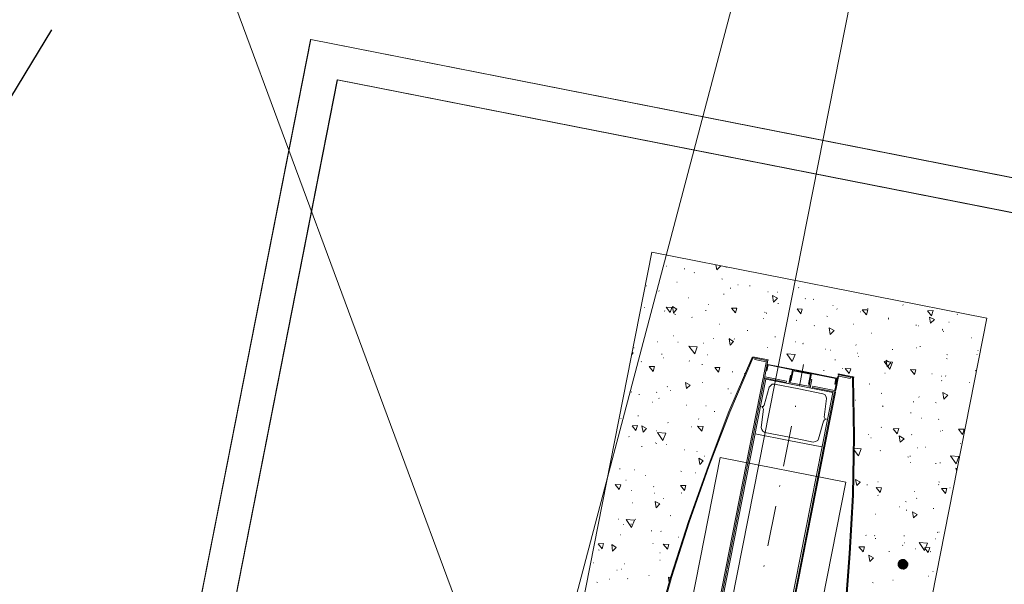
# Model space of a CAD drawing. Header units: metres. Extents: x -94 to 293, y -795 to -637.
# Tile 35 of 48: x 32.98 to 35.28, y -683.21 to -681.89. Entities that reach past the tile are written whole.
import ezdxf
from ezdxf.lldxf.tags import DXFTag
from ezdxf.xclip import XClip

# ---------------------------------------------------------------- set-up
doc = ezdxf.new("R2010")
doc.units = ezdxf.units.M
doc.header["$MEASUREMENT"] = 0
doc.header["$XCLIPFRAME"] = 0
doc.linetypes.add('DASHED', pattern=[0.01905, 0.0127, -0.00635])
for name, color, linetype, lineweight in [('0_Nr_pióra__101', 7, 'Continuous', 5), ('Mapa Poniatowa - do zatwierdzenia (3)_39_0_Nr_pióra__1', 7, 'Continuous', 13), ('ODLEGŁOŚCI BEZPIECZNE OD LPG', 1, 'DASHED', 30), ('PZT woda_Nr_pióra__1', 7, 'Continuous', 13), ('PZT_Nr_pióra__1', 7, 'Continuous', 13), ('PZT_Nr_pióra__101', 7, 'Continuous', 5), ('PZT_Nr_pióra__205', 8, 'Continuous', 5)]:
    doc.layers.add(name, color=color, linetype=linetype, lineweight=lineweight)
doc.layers.add('_e_elektryka_Nr_pióra__218', color=7, linetype='Continuous', lineweight=15, true_color=0xd90005)
doc.layers.add('IS_Węzeł_sieci_kanalizacyjnej_-_opisy', color=7, linetype='Continuous')
doc.layers.add('PZT MDCP', color=7, linetype='Continuous')
tags = doc.linetypes.add('SOLID', pattern=[10, 10, 0]).pattern_tags.tags
tags[6:7] = [DXFTag(74, 4), DXFTag(75, 0), DXFTag(340, '0'), DXFTag(46, 0.0), DXFTag(50, 0.0), DXFTag(44, 0.0), DXFTag(45, 0.0)]
tags[4:5] = [DXFTag(74, 4), DXFTag(75, 0), DXFTag(340, '0'), DXFTag(46, 0.0), DXFTag(50, 0.0), DXFTag(44, 0.0), DXFTag(45, 0.0)]
picture_1 = doc.add_image_def('image1.tif', size_in_pixel=(3509, 6496))

# ---------------------------------------------------------------- blocks, each defined once
blk = doc.blocks.new('Rysunek_1_39', base_point=(43.8985, -710.766))
at = {"layer": 'Mapa Poniatowa - do zatwierdzenia (3)_39_0_Nr_pióra__1'}
image = blk.add_image(picture_1, insert=(-93.5966, -636.5063), size_in_units=(148.5194, 274.9903), rotation=-90, dxfattribs=at)
image.set_boundary_path([(-0.5, -0.5), (3508.5, 6495.5)])
blk = doc.blocks.new('Etykieta_13', base_point=(34.1933, -683.7786))
at = {"layer": '0_Nr_pióra__101', "linetype": 'Continuous'}
blk.add_line((34.1933, -683.7786), (30.6735, -674.2817), dxfattribs=at)

msp = doc.modelspace()

# ---------------------------------------------------------------- hatches: boundary and pattern name
at = {"layer": 'PZT_Nr_pióra__1', "linetype": 'Continuous', "lineweight": 0, "true_color": 0x000000}
for points in [[(35.0329, -683.1629), (35.0327, -683.1693), (35.0451, -683.1664)], [(35.0362, -683.1571), (35.0329, -683.1629), (35.0451, -683.1664)], [(35.0422, -683.1539), (35.0362, -683.1571), (35.0451, -683.1664)], [(35.0486, -683.1541), (35.0422, -683.1539), (35.0451, -683.1664)], [(35.0543, -683.1585), (35.0486, -683.1541), (35.0451, -683.1664)], [(35.0576, -683.1634), (35.0543, -683.1585), (35.0451, -683.1664)], [(35.0574, -683.1699), (35.0576, -683.1634), (35.0451, -683.1664)], [(35.0327, -683.1693), (35.0358, -683.1753), (35.0451, -683.1664)], [(35.0358, -683.1753), (35.0417, -683.1786), (35.0451, -683.1664)], [(35.0417, -683.1786), (35.0481, -683.1788), (35.0451, -683.1664)], [(35.0481, -683.1788), (35.0541, -683.1757), (35.0451, -683.1664)], [(35.0541, -683.1757), (35.0574, -683.1699), (35.0451, -683.1664)]]:
    msp.add_hatch(color=18, dxfattribs=at).paths.add_polyline_path(points)

# ---------------------------------------------------------------- linework, layer by layer
at = {"layer": '_e_elektryka_Nr_pióra__218', "linetype": 'Continuous', "flags": 128}
msp.add_lwpolyline([(42.1535, -702.8574), (42.4336, -701.4937), (46.0356, -702.2336), (49.828, -683.7725), (35.138, -680.7548), (34.4038, -684.4704)], dxfattribs=at)
at = {"layer": 'IS_Węzeł_sieci_kanalizacyjnej_-_opisy', "linetype": 'SOLID', "lineweight": 20, "ltscale": 10}
msp.add_line((36.5949, -674.4879), (32.159, -691.2575), dxfattribs=at)
at = {"layer": 'ODLEGŁOŚCI BEZPIECZNE OD LPG', "ltscale": 100}
msp.add_circle((39.6995, -686.3635), 8, dxfattribs=at)
at = {"layer": 'PZT woda_Nr_pióra__1', "linetype": 'Continuous', "flags": 128}
for points in [[(36.1696, -682.4319), (35.5961, -685.3461), (33.0842, -684.8517), (33.6577, -681.9376)], [(36.0757, -682.495), (35.5331, -685.2521), (33.1782, -684.7887), (33.7206, -682.0321)], [(34.6368, -684.3674), (34.911, -682.9741), (34.6166, -682.9162), (34.3425, -684.3095)]]:
    msp.add_lwpolyline(points, close=True, dxfattribs=at)
at = {"layer": 'PZT_Nr_pióra__101', "linetype": 'Continuous', "flags": 128}
for points in [[(33.6569, -681.9381), (33.6579, -681.9375), (36.1695, -682.4323), (35.5961, -685.3465), (33.0841, -684.8521)], [(33.72, -682.0318), (36.0756, -682.4954), (35.5331, -685.2521), (33.1782, -684.7887)], [(34.4565, -682.4357), (35.2416, -682.5902), (34.7975, -684.8467), (34.0125, -684.6922)], [(34.7294, -682.6879), (34.729, -682.69)], [(34.8935, -682.7202), (34.8931, -682.7222)], [(34.7775, -682.8764), (34.8554, -682.8917)], [(34.779, -682.8691), (34.835, -682.8802)]]:
    msp.add_lwpolyline(points, close=True, dxfattribs=at)
for points in [[(34.6914, -682.6836), (34.6376, -682.809), (34.5886, -682.9374), (34.5428, -683.0664), (34.5008, -683.1973), (34.4641, -683.3292), (34.4313, -683.463), (34.4026, -683.5976)], [(34.6935, -682.684), (34.6395, -682.8104), (34.5907, -682.9378), (34.5446, -683.0679), (34.5029, -683.1977), (34.4659, -683.3307), (34.4334, -683.4634), (34.4047, -683.598)], [(34.6952, -682.6811), (34.6929, -682.6818), (34.6914, -682.6836)], [(34.6931, -682.6807), (34.7294, -682.6879)], [(34.6948, -682.6832), (34.6937, -682.683), (34.6935, -682.684)], [(34.6948, -682.6832), (34.729, -682.69)], [(34.6983, -682.6871), (34.6989, -682.684)], [(34.7243, -682.6923), (34.6983, -682.6871)], [(34.7249, -682.6891), (34.6989, -682.684)], [(34.7188, -682.7257), (34.7251, -682.6935)], [(34.7219, -682.7263), (34.7282, -682.6941)], [(34.7251, -682.6935), (34.7253, -682.6925), (34.7243, -682.6923)], [(34.7282, -682.6941), (34.7278, -682.6908), (34.7249, -682.6891)], [(34.7256, -682.713), (34.7284, -682.6985)], [(34.7266, -682.7132), (34.7293, -682.6997)], [(34.8094, -682.7144), (34.7284, -682.6985)], [(34.8092, -682.7154), (34.7293, -682.6997)], [(34.8125, -682.6988), (34.8025, -682.7497)], [(34.7188, -682.7257), (34.7192, -682.729), (34.7221, -682.7307)], [(34.7266, -682.7132), (34.7256, -682.713)], [(34.7837, -682.7245), (34.7816, -682.724), (34.7778, -682.7438)], [(34.7806, -682.74), (34.7864, -682.711)], [(34.7835, -682.7363), (34.788, -682.7134)], [(34.8088, -682.7175), (34.788, -682.7134)], [(34.8088, -682.7175), (34.8285, -682.7214)], [(34.8092, -682.7154), (34.8881, -682.731)], [(34.8094, -682.7144), (34.8904, -682.7303)], [(34.8261, -682.7447), (34.824, -682.7443), (34.8285, -682.7214)], [(34.8253, -682.7488), (34.831, -682.7197)], [(34.8962, -682.7229), (34.8939, -682.7235), (34.8923, -682.7264)], [(34.9263, -682.7288), (34.8931, -682.7222)], [(34.9288, -682.7271), (34.8935, -682.7202)], [(34.8956, -682.726), (34.8943, -682.7268)], [(34.8956, -682.726), (34.9216, -682.7311)], [(34.8962, -682.7229), (34.9222, -682.728)], [(34.7179, -682.7298), (34.5418, -683.625)], [(34.721, -682.7305), (34.5449, -683.6256)], [(34.7238, -682.7331), (34.548, -683.6262)], [(34.7221, -682.7307), (34.7179, -682.7298)], [(34.7219, -682.7263), (34.7217, -682.7273), (34.7227, -682.7275)], [(34.7725, -682.7374), (34.7719, -682.7405), (34.7221, -682.7307)], [(34.7725, -682.7374), (34.7227, -682.7275)], [(34.8027, -682.7487), (34.7238, -682.7331)], [(34.7441, -682.7447), (34.7387, -682.7447), (34.7348, -682.7483), (34.7319, -682.752)], [(34.8012, -682.7559), (34.7441, -682.7447)], [(34.7806, -682.74), (34.7815, -682.7413)], [(34.7835, -682.7363), (34.7815, -682.7359)], [(34.8147, -682.7478), (34.7815, -682.7413)], [(34.7908, -682.7431), (34.8241, -682.7496)], [(34.8027, -682.7487), (34.8806, -682.764)], [(34.8241, -682.7496), (34.8251, -682.7499), (34.8253, -682.7488)], [(34.8284, -682.7332), (34.8315, -682.7339), (34.8276, -682.7536)], [(34.8492, -683.6854), (34.8736, -683.55), (34.8927, -683.4147), (34.9089, -683.2776), (34.9195, -683.1416), (34.9272, -683.004), (34.9292, -682.8674), (34.9272, -682.73)], [(34.8512, -683.6859), (34.8747, -683.5502), (34.895, -683.414), (34.911, -683.278), (34.9218, -683.141), (34.9292, -683.0044), (34.9315, -682.8668), (34.9292, -682.7304)], [(34.8855, -682.7445), (34.8881, -682.731)], [(34.8855, -682.7445), (34.8876, -682.7449)], [(34.8859, -682.7586), (34.8923, -682.7264)], [(34.8876, -682.7449), (34.8904, -682.7303)], [(34.888, -682.759), (34.8943, -682.7268)], [(34.9216, -682.7311), (34.9222, -682.728)], [(34.9272, -682.73), (34.9274, -682.729), (34.9263, -682.7288)], [(34.9292, -682.7304), (34.9286, -682.7282), (34.9267, -682.7267)], [(34.7048, -683.657), (34.8806, -682.764)], [(34.8851, -682.7627), (34.709, -683.6579)], [(34.8872, -682.7632), (34.711, -683.6583)], [(34.7204, -682.794), (34.7319, -682.752)], [(34.8012, -682.7559), (34.8573, -682.767)], [(34.8332, -682.7525), (34.8338, -682.7494)], [(34.8332, -682.7525), (34.8841, -682.7625)], [(34.8338, -682.7494), (34.8847, -682.7594)], [(34.8659, -682.7784), (34.8656, -682.774), (34.8623, -682.769), (34.8573, -682.767)], [(34.8806, -682.764), (34.8681, -682.8273)], [(34.8872, -682.7632), (34.8841, -682.7625), (34.8864, -682.7619), (34.888, -682.759)], [(34.8847, -682.7594), (34.8859, -682.7586)], [(34.7144, -682.7971), (34.7177, -682.7967), (34.7204, -682.794)], [(34.8606, -682.8216), (34.8659, -682.7784)], [(34.7186, -682.8033), (34.7133, -682.8465)], [(34.7186, -682.8033), (34.7171, -682.7998), (34.7144, -682.7971)], [(34.7935, -682.7954), (34.7931, -682.7975)], [(34.8588, -682.8309), (34.8473, -682.8729)], [(34.8606, -682.8216), (34.8621, -682.8251), (34.866, -682.8269), (34.8615, -682.8282), (34.8588, -682.8309)], [(34.7775, -682.8764), (34.6986, -682.8609)], [(34.7133, -682.8465), (34.7146, -682.8511), (34.7171, -682.8548), (34.7219, -682.8579)], [(34.779, -682.8691), (34.7219, -682.8579)], [(34.779, -682.8691), (34.7219, -682.8579)], [(34.7841, -682.8432), (34.7657, -682.9366)], [(34.835, -682.8802), (34.8406, -682.8791), (34.8454, -682.8768), (34.8473, -682.8729)], [(34.7567, -682.9823), (34.7563, -682.9844)], [(34.7473, -683.0301), (34.7289, -683.1235)], [(34.7199, -683.1692), (34.7195, -683.1713)]]:
    msp.add_lwpolyline(points, dxfattribs=at)
at = {"layer": 'PZT_Nr_pióra__205', "linetype": 'Continuous', "flags": 128}
for points in [[(34.4911, -682.4684), (34.4921, -682.4686)], [(34.6092, -682.4765), (34.6071, -682.4653)], [(34.6092, -682.4765), (34.6185, -682.4676)], [(34.6185, -682.4676), (34.6175, -682.4674)], [(34.6308, -682.4711), (34.63, -682.4698)], [(34.6308, -682.4711), (34.631, -682.47)], [(34.533, -682.4745), (34.5341, -682.4747)], [(34.5561, -682.4834), (34.5571, -682.4836)], [(34.4433, -682.514), (34.4443, -682.5142)], [(34.5151, -682.5055), (34.5161, -682.5057)], [(34.6211, -682.4983), (34.6222, -682.4985)], [(34.6583, -682.5121), (34.6594, -682.5123)], [(34.6859, -682.5143), (34.687, -682.5145)], [(34.4732, -682.5264), (34.4743, -682.5266)], [(34.625, -682.5336), (34.626, -682.5338)], [(34.6407, -682.5194), (34.6417, -682.5196)], [(34.7285, -682.5281), (34.7296, -682.5283)], [(34.7421, -682.5523), (34.7398, -682.5367)], [(34.7514, -682.5434), (34.7398, -682.5367)], [(34.7509, -682.5292), (34.752, -682.5294)], [(34.8005, -682.5185), (34.8015, -682.5187)], [(34.4999, -682.5769), (34.4906, -682.5643)], [(34.5034, -682.5647), (34.4906, -682.5643)], [(34.5074, -682.5773), (34.5049, -682.5628)], [(34.5155, -682.5692), (34.5049, -682.5628)], [(34.5424, -682.5421), (34.5434, -682.5423)], [(34.5889, -682.5578), (34.59, -682.558)], [(34.7421, -682.5523), (34.7514, -682.5434)], [(34.7523, -682.5554), (34.7533, -682.5556)], [(34.8159, -682.5442), (34.817, -682.5444)], [(34.8351, -682.5458), (34.8361, -682.546)], [(34.8808, -682.5602), (34.8818, -682.5604)], [(35.0449, -682.5591), (35.046, -682.5593)], [(34.4397, -682.5651), (34.4408, -682.5653)], [(34.4866, -682.5732), (34.4877, -682.5734)], [(34.4999, -682.5769), (34.5034, -682.5647)], [(34.5074, -682.5773), (34.5155, -682.5692)], [(34.5082, -682.5786), (34.5093, -682.5788)], [(34.511, -682.5812), (34.512, -682.5815)], [(34.5829, -682.5717), (34.584, -682.5719)], [(34.6529, -682.5779), (34.6433, -682.5663)], [(34.6562, -682.5667), (34.6433, -682.5663)], [(34.6529, -682.5779), (34.6562, -682.5667)], [(34.7212, -682.5762), (34.7222, -682.5764)], [(34.7251, -682.5781), (34.7262, -682.5783)], [(34.8057, -682.5799), (34.7971, -682.5685)], [(34.809, -682.5687), (34.7971, -682.5685)], [(34.8057, -682.5799), (34.809, -682.5687)], [(34.8671, -682.5855), (34.8682, -682.5858)], [(34.8899, -682.5685), (34.891, -682.5687)], [(34.9458, -682.5751), (34.9468, -682.5753)], [(34.9595, -682.5821), (34.9499, -682.5706)], [(34.9628, -682.5709), (34.9499, -682.5706)], [(34.9595, -682.5821), (34.9628, -682.5709)], [(34.9624, -682.5676), (34.9634, -682.5678)], [(35.1157, -682.5719), (35.1027, -682.5726)], [(35.1123, -682.5842), (35.1027, -682.5726)], [(35.1098, -682.602), (35.1073, -682.5875)], [(35.1191, -682.5931), (35.1073, -682.5875)], [(35.1123, -682.5842), (35.1157, -682.5719)], [(35.1722, -682.5809), (35.1733, -682.5811)], [(34.5506, -682.588), (34.5517, -682.5882)], [(34.6154, -682.604), (34.6165, -682.6042)], [(34.7183, -682.5908), (34.7194, -682.591)], [(34.7951, -682.5951), (34.7962, -682.5953)], [(34.8369, -682.6076), (34.8379, -682.6078)], [(34.9282, -682.604), (34.9293, -682.6042)], [(35.0104, -682.5922), (35.0114, -682.5924)], [(35.0108, -682.5901), (35.0118, -682.5903)], [(35.0756, -682.6061), (35.0766, -682.6063)], [(35.0806, -682.6081), (35.0816, -682.6083)], [(35.1098, -682.602), (35.1191, -682.5931)], [(35.1524, -682.5996), (35.1534, -682.5998)], [(34.5076, -682.6313), (34.5086, -682.6315)], [(34.6804, -682.6189), (34.6815, -682.6191)], [(34.8749, -682.6281), (34.8726, -682.6125)], [(34.8843, -682.6191), (34.8726, -682.6125)], [(34.8749, -682.6281), (34.8843, -682.6191)], [(34.9704, -682.6253), (34.9715, -682.6255)], [(35.1373, -682.6161), (35.1383, -682.6163)], [(35.1379, -682.6183), (35.1389, -682.6185)], [(35.1396, -682.6208), (35.1406, -682.621)], [(34.4703, -682.6455), (34.4713, -682.6457)], [(34.5176, -682.6462), (34.5186, -682.6464)], [(34.5575, -682.6735), (34.5438, -682.6557)], [(34.5629, -682.6573), (34.5438, -682.6557)], [(34.5776, -682.6483), (34.5786, -682.6485)], [(34.6002, -682.6376), (34.6012, -682.6378)], [(34.6403, -682.6531), (34.6377, -682.6386)], [(34.6483, -682.645), (34.6377, -682.6386)], [(34.6379, -682.6375), (34.639, -682.6377)], [(34.6403, -682.6531), (34.6483, -682.645)], [(34.6496, -682.6387), (34.6506, -682.6389)], [(34.7454, -682.6339), (34.7465, -682.6341)], [(34.7928, -682.6453), (34.7938, -682.6455)], [(34.8103, -682.6499), (34.8113, -682.6501)], [(34.8105, -682.6488), (34.8115, -682.649)], [(34.9348, -682.6528), (34.9358, -682.653)], [(35.0851, -682.6565), (35.0861, -682.6567)], [(35.2046, -682.6358), (35.2056, -682.636)], [(34.4093, -682.6756), (34.4135, -682.671)], [(34.4135, -682.671), (34.4106, -682.6694)], [(34.4147, -682.6594), (34.4157, -682.6596)], [(34.4797, -682.6743), (34.4807, -682.6745)], [(34.5575, -682.6735), (34.5629, -682.6573)], [(34.5862, -682.6759), (34.5872, -682.6761)], [(34.7277, -682.6584), (34.7287, -682.6586)], [(34.7859, -682.6914), (34.7732, -682.6738)], [(34.7923, -682.6754), (34.7732, -682.6738)], [(34.7859, -682.6914), (34.7923, -682.6754)], [(34.8628, -682.6624), (34.8638, -682.6626)], [(34.8753, -682.6648), (34.8763, -682.665)], [(34.9376, -682.6717), (34.9386, -682.6719)], [(34.9403, -682.6798), (34.9413, -682.68)], [(35.0201, -682.6631), (35.0212, -682.6633)], [(35.077, -682.6592), (35.078, -682.6594)], [(35.1482, -682.6754), (35.1493, -682.6756)], [(35.2184, -682.6752), (35.2194, -682.6754)], [(35.2202, -682.6658), (35.2213, -682.666)], [(34.432, -682.6919), (34.433, -682.6921)], [(34.4835, -682.6826), (34.4845, -682.6828)], [(34.5445, -682.6903), (34.5455, -682.6905)], [(34.5742, -682.6983), (34.5752, -682.6985)], [(34.8859, -682.6874), (34.887, -682.6876)], [(35.0143, -682.7094), (35.0015, -682.6918)], [(35.0206, -682.6934), (35.0015, -682.6918)], [(35.0053, -682.6947), (35.0063, -682.6949)], [(35.0078, -682.7038), (35.0055, -682.6883)], [(35.0171, -682.6949), (35.0055, -682.6883)], [(35.0078, -682.7038), (35.0171, -682.6949)], [(35.0143, -682.7094), (35.0206, -682.6934)], [(35.1474, -682.6849), (35.1485, -682.6851)], [(34.4599, -682.7147), (34.4503, -682.7031)], [(34.4632, -682.7034), (34.4503, -682.7031)], [(34.4599, -682.7147), (34.4632, -682.7034)], [(34.6127, -682.7167), (34.6041, -682.7053)], [(34.6159, -682.7055), (34.6041, -682.7053)], [(34.6095, -682.7053), (34.6106, -682.7055)], [(34.6127, -682.7167), (34.6159, -682.7055)], [(34.6452, -682.7155), (34.6463, -682.7157)], [(34.6735, -682.72), (34.6745, -682.7202)], [(34.8594, -682.7124), (34.8605, -682.7126)], [(34.9024, -682.7079), (34.9034, -682.7081)], [(34.9194, -682.7199), (34.9099, -682.7083)], [(34.9227, -682.7087), (34.9099, -682.7083)], [(34.9194, -682.7199), (34.9227, -682.7087)], [(35.0027, -682.719), (35.0037, -682.7192)], [(35.0722, -682.7219), (35.0626, -682.7103)], [(35.0755, -682.7107), (35.0626, -682.7103)], [(35.0701, -682.7107), (35.0711, -682.7109)], [(35.0722, -682.7219), (35.0755, -682.7107)], [(35.1125, -682.7201), (35.1135, -682.7203)], [(35.1351, -682.7257), (35.1361, -682.7259)], [(35.1449, -682.7254), (35.1459, -682.7256)], [(35.2173, -682.7138), (35.2154, -682.7123)], [(35.2175, -682.7127), (35.2154, -682.7123)], [(34.5383, -682.7549), (34.5357, -682.7404)], [(34.5463, -682.7468), (34.5357, -682.7404)], [(34.5383, -682.7549), (34.5463, -682.7468)], [(34.5756, -682.7407), (34.5766, -682.7409)], [(34.9296, -682.7284), (34.9307, -682.7286)], [(34.9664, -682.7442), (34.9675, -682.7444)], [(35.1351, -682.7364), (35.1362, -682.7366)], [(35.2001, -682.7406), (35.2012, -682.7408)], [(34.4084, -682.7628), (34.4094, -682.763)], [(34.4266, -682.7685), (34.4277, -682.7687)], [(34.4675, -682.7636), (34.4686, -682.7638)], [(34.4928, -682.7503), (34.4938, -682.7505)], [(34.4997, -682.7592), (34.5007, -682.7594)], [(34.6352, -682.7556), (34.6362, -682.7558)], [(34.6419, -682.7656), (34.6429, -682.7658)], [(34.9945, -682.7659), (34.9955, -682.7661)], [(35.1407, -682.7796), (35.1383, -682.764)], [(35.15, -682.7706), (35.1383, -682.764)], [(35.1407, -682.7796), (35.15, -682.7706)], [(34.4576, -682.7865), (34.4587, -682.7867)], [(34.4734, -682.7777), (34.4744, -682.7779)], [(34.5382, -682.7937), (34.5392, -682.7939)], [(34.5832, -682.795), (34.5843, -682.7952)], [(34.9331, -682.7819), (34.9342, -682.7821)], [(35.0693, -682.786), (35.0703, -682.7863)], [(35.0823, -682.7746), (35.0834, -682.7748)], [(35.1218, -682.7878), (35.1228, -682.788)], [(34.6032, -682.8087), (34.6042, -682.8089)], [(34.9973, -682.7956), (34.9983, -682.7958)], [(34.9981, -682.7969), (34.9992, -682.7971)], [(35.0631, -682.8118), (35.0642, -682.812)], [(34.3843, -682.8249), (34.3853, -682.8251)], [(34.4231, -682.8412), (34.4111, -682.842)], [(34.4196, -682.8534), (34.4231, -682.8412)], [(34.4243, -682.8188), (34.4253, -682.819)], [(34.4945, -682.8347), (34.4955, -682.8349)], [(34.5663, -682.8262), (34.5673, -682.8264)], [(35.0877, -682.8242), (35.0887, -682.8244)], [(35.1282, -682.8268), (35.1292, -682.827)], [(34.4196, -682.8534), (34.4111, -682.842)], [(34.4363, -682.8567), (34.4337, -682.8422)], [(34.4443, -682.8486), (34.4337, -682.8422)], [(34.4363, -682.8567), (34.4443, -682.8486)], [(34.467, -682.8541), (34.468, -682.8543)], [(34.483, -682.8767), (34.4705, -682.858)], [(34.4896, -682.8596), (34.4705, -682.858)], [(34.483, -682.8767), (34.4896, -682.8596)], [(34.5498, -682.8445), (34.5508, -682.8447)], [(34.5737, -682.8546), (34.5641, -682.843)], [(34.5769, -682.8434), (34.5641, -682.843)], [(34.5737, -682.8546), (34.5769, -682.8434)], [(34.9637, -682.8623), (34.9647, -682.8625)], [(34.9939, -682.8456), (34.995, -682.8458)], [(35.0354, -682.8484), (35.0224, -682.8491)], [(35.032, -682.8607), (35.0224, -682.8491)], [(35.032, -682.8607), (35.0354, -682.8484)], [(35.065, -682.8629), (35.066, -682.8631)], [(35.1324, -682.8546), (35.1334, -682.8548)], [(35.137, -682.8533), (35.138, -682.8535)], [(35.1847, -682.8627), (35.1753, -682.8501)], [(35.1882, -682.8504), (35.1753, -682.8501)], [(35.1847, -682.8627), (35.1882, -682.8504)], [(34.4029, -682.8674), (34.4039, -682.8676)], [(34.4648, -682.8817), (34.4658, -682.8819)], [(34.4677, -682.8834), (34.4687, -682.8836)], [(34.4909, -682.8858), (34.492, -682.886)], [(34.9697, -682.87), (34.9708, -682.8702)], [(35.0389, -682.8804), (35.0363, -682.8658)], [(35.048, -682.8725), (35.0363, -682.8658)], [(35.0389, -682.8804), (35.048, -682.8725)], [(35.1796, -682.8833), (35.1806, -682.8835)], [(34.4328, -682.8905), (34.4339, -682.8907)], [(34.5327, -682.8983), (34.5337, -682.8985)], [(34.5622, -682.902), (34.5632, -682.9022)], [(34.9408, -682.9128), (34.9306, -682.899)], [(34.9474, -682.8958), (34.9314, -682.8948)], [(34.9408, -682.9128), (34.9474, -682.8958)], [(34.9918, -682.9002), (34.9928, -682.9004)], [(35.0794, -682.8937), (35.0804, -682.8939)], [(35.097, -682.8918), (35.0981, -682.892)], [(34.5691, -682.9325), (34.5666, -682.9179)], [(34.5772, -682.9243), (34.5666, -682.9179)], [(34.5691, -682.9325), (34.5772, -682.9243)], [(34.5794, -682.9129), (34.5805, -682.9131)], [(35.0568, -682.9152), (35.0579, -682.9154)], [(35.0616, -682.9129), (35.0626, -682.9131)], [(35.0629, -682.9282), (35.0639, -682.9284)], [(35.1218, -682.9301), (35.1229, -682.9303)], [(35.1318, -682.9289), (35.1328, -682.9291)], [(35.1702, -682.931), (35.1566, -682.9122)], [(35.1757, -682.9138), (35.1566, -682.9122)], [(35.1702, -682.931), (35.1757, -682.9138)], [(34.3815, -682.943), (34.3826, -682.9432)], [(34.4156, -682.9454), (34.4166, -682.9456)], [(34.525, -682.9486), (34.526, -682.9488)], [(34.5588, -682.952), (34.5598, -682.9522)], [(35.1711, -682.9485), (35.1692, -682.9416)], [(35.1721, -682.9433), (35.1692, -682.9416)], [(34.3957, -682.9695), (34.3968, -682.9697)], [(34.4422, -682.9582), (34.4432, -682.9584)], [(34.9369, -682.9822), (34.9343, -682.9677)], [(34.946, -682.9743), (34.9343, -682.9677)], [(34.9369, -682.9822), (34.9449, -682.9741)], [(34.9449, -682.9741), (34.946, -682.9743)], [(34.986, -682.9735), (34.9871, -682.9737)], [(35.1294, -682.9737), (35.1305, -682.9739)], [(34.3806, -682.9914), (34.371, -682.9798)], [(34.3839, -682.9802), (34.371, -682.9798)], [(34.3806, -682.9914), (34.3839, -682.9802)], [(34.4082, -682.9936), (34.4093, -682.9938)], [(34.4607, -682.9845), (34.4618, -682.9847)], [(34.462, -682.9998), (34.4631, -683)], [(34.5334, -682.9934), (34.5238, -682.9818)], [(34.5367, -682.9822), (34.5238, -682.9818)], [(34.5257, -682.9994), (34.5268, -682.9996)], [(34.5334, -682.9934), (34.5367, -682.9822)], [(34.9609, -682.9804), (34.962, -682.9807)], [(34.9919, -682.9984), (34.9823, -682.9868)], [(34.9952, -682.9872), (34.9823, -682.9868)], [(34.9919, -682.9984), (34.9952, -682.9872)], [(35.0722, -682.9959), (35.0733, -682.9961)], [(35.1282, -682.9799), (35.1293, -682.9801)], [(35.1447, -683.0004), (35.1351, -682.9888)], [(35.148, -682.9892), (35.1351, -682.9888)], [(35.1447, -683.0004), (35.148, -682.9892)], [(35.1548, -682.9873), (35.1558, -682.9875)], [(34.4112, -683.0222), (34.4123, -683.0224)], [(34.4671, -683.0343), (34.4646, -683.0198)], [(34.4754, -683.0251), (34.4646, -683.0198)], [(34.4671, -683.0343), (34.4754, -683.0251)], [(34.4832, -683.0126), (34.4843, -683.0128)], [(34.9863, -683.0049), (34.9874, -683.0051)], [(35.0513, -683.0198), (35.0524, -683.02)], [(35.0766, -683.0118), (35.0777, -683.0121)], [(35.0371, -683.0321), (35.0381, -683.0323)], [(35.0528, -683.0395), (35.0539, -683.0397)], [(35.0697, -683.0579), (35.0672, -683.0434)], [(35.0788, -683.05), (35.0672, -683.0434)], [(35.1161, -683.0358), (35.1172, -683.036)], [(34.3777, -683.0609), (34.3788, -683.0611)], [(34.4095, -683.0801), (34.397, -683.0615)], [(34.4161, -683.0631), (34.397, -683.0615)], [(34.4095, -683.0801), (34.4161, -683.0631)], [(34.4176, -683.0612), (34.4186, -683.0614)], [(34.5002, -683.0526), (34.5012, -683.0528)], [(34.9809, -683.0491), (34.9819, -683.0493)], [(35.0697, -683.0579), (35.0788, -683.05)], [(34.3904, -683.0731), (34.3915, -683.0733)], [(34.4079, -683.0722), (34.4089, -683.0724)], [(34.4554, -683.0881), (34.4565, -683.0883)], [(34.4779, -683.0892), (34.4789, -683.0894)], [(35.1257, -683.0916), (35.1267, -683.0918)], [(35.129, -683.0912), (35.13, -683.0914)], [(34.3258, -683.1003), (34.3268, -683.1005)], [(34.3439, -683.1179), (34.3308, -683.1185)], [(34.3404, -683.1301), (34.3439, -683.1179)], [(34.3824, -683.0974), (34.3834, -683.0976)], [(34.4593, -683.1179), (34.4603, -683.1181)], [(34.5194, -683.1028), (34.5205, -683.103)], [(34.9582, -683.0986), (34.9592, -683.0988)], [(34.9785, -683.0993), (34.9796, -683.0995)], [(34.9804, -683.1062), (34.9814, -683.1064)], [(35.0474, -683.0999), (35.0485, -683.1001)], [(35.0485, -683.1163), (35.0496, -683.1165)], [(35.0957, -683.1342), (35.0832, -683.1156)], [(35.1023, -683.1172), (35.0832, -683.1156)], [(35.0957, -683.1342), (35.1023, -683.1172)], [(35.1205, -683.1068), (35.1215, -683.107)], [(34.3404, -683.1301), (34.3308, -683.1185)], [(34.3323, -683.1329), (34.3333, -683.1331)], [(34.3651, -683.1361), (34.3628, -683.1205)], [(34.3734, -683.1269), (34.3628, -683.1205)], [(34.3651, -683.1361), (34.3734, -683.1269)], [(34.4755, -683.1395), (34.4766, -683.1397)], [(34.4933, -683.1311), (34.4838, -683.1195)], [(34.4966, -683.1199), (34.4838, -683.1195)], [(34.4933, -683.1311), (34.4966, -683.1199)], [(34.9517, -683.1372), (34.9421, -683.1256)], [(34.9549, -683.126), (34.9421, -683.1256)], [(34.9517, -683.1372), (34.9549, -683.126)], [(35.0123, -683.1362), (35.0133, -683.1364)], [(35.0442, -683.122), (35.0452, -683.1222)], [(35.0739, -683.13), (35.0749, -683.1302)], [(35.1079, -683.1269), (35.0959, -683.1278)], [(35.1044, -683.1392), (35.0959, -683.1278)], [(35.1044, -683.1392), (35.1079, -683.1269)], [(35.1092, -683.1369), (35.1102, -683.1371)], [(34.3199, -683.1628), (34.321, -683.163)], [(34.4754, -683.1567), (34.4764, -683.1569)], [(34.9677, -683.1598), (34.9652, -683.1452)], [(34.9758, -683.1516), (34.9652, -683.1452)], [(34.9677, -683.1598), (34.9758, -683.1516)], [(34.3748, -683.1801), (34.3758, -683.1803)], [(34.3849, -683.1777), (34.386, -683.1779)], [(34.3928, -683.1653), (34.3938, -683.1655)], [(35.0451, -683.1664), (35.0462, -683.1666)], [(35.1151, -683.1834), (35.1162, -683.1836)], [(34.3282, -683.2086), (34.3292, -683.2088)], [(34.3576, -683.2015), (34.3587, -683.2017)], [(34.4, -683.2001), (34.401, -683.2003)], [(34.45, -683.1927), (34.451, -683.1929)], [(34.4973, -683.2096), (34.4956, -683.1963)], [(34.5004, -683.1994), (34.4956, -683.1963)], [(34.9741, -683.2095), (34.9751, -683.2098)], [(35.0216, -683.2038), (35.0226, -683.204)], [(35.1044, -683.1942), (35.1054, -683.1944)]]:
    msp.add_lwpolyline(points, dxfattribs=at)

# ---------------------------------------------------------------- block references
at = {"linetype": 'Continuous'}
msp.add_blockref('Etykieta_13', (34.1933, -683.7786), dxfattribs=at)
at = {"layer": 'PZT MDCP', "linetype": 'Continuous'}
ref = msp.add_blockref('Rysunek_1_39', (43.8985, -710.766), dxfattribs=at)
XClip(ref).set_block_clipping_path([(-93.5966232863, -785.025747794), (181.3936544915, -636.5063033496)])

doc.saveas('drawing.dxf')
